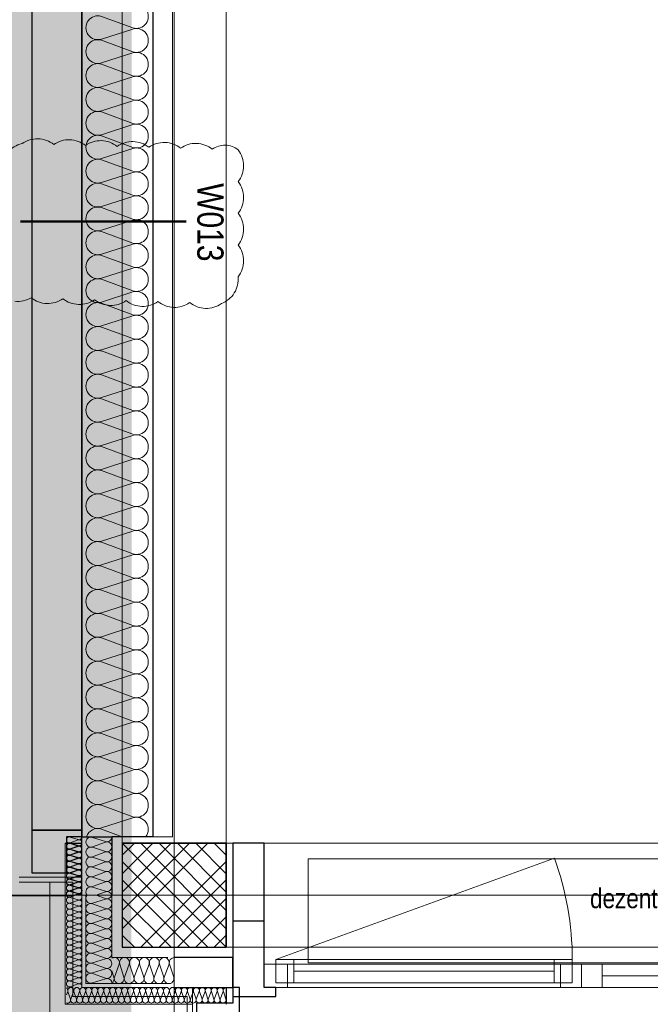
# Model space of a CAD drawing. Extents: x -620 to 300, y 62 to 1112.
# Tile 103 of 226: x -467 to -419, y 376 to 452. Entities that reach past the tile are written whole.
import ezdxf
from ezdxf.lldxf.tags import DXFTag

# ---------------------------------------------------------------- set-up
doc = ezdxf.new("R2010")
doc.units = 0
doc.layers.get('0').update_dxf_attribs({"lineweight": 13})
for name, color, linetype, lineweight, true_color in [('30 -33 Aussenwände- 3 Aussenstützen', 7, 'Continuous', 50, 0x0000dd), ('30 -33 Aussenwände- 7 Fassade_ Elemente', 7, 'Continuous', 9, 0x00aacc), ('30 -35 Decken- 1 Konstruktion-Träger- Stahlbeton', 7, 'Continuous', 13, 0x33aa00), ('60- 61 allgemeine Ausstattung- 4 Terrassen', 9, 'Continuous', 9, 0x808080), ('70 -72 Beschriftung- 1 Beschriftung allgemein', 7, 'Continuous', 9, 0xff6633), ('70 -77 Revision- 2 Wolken', 7, 'Continuous', 18, 0x944cff), ('iwb_Layout BA_Markierung', 7, 'Continuous', 9, 0xbadcdc)]:
    doc.layers.add(name, color=color, linetype=linetype, lineweight=lineweight, true_color=true_color)
doc.layers.add('70 -71 Achsen- 1 Gebäudeachsen', color=7, linetype='STRICHPUNKT2-A06CPVSFL0', lineweight=18)
doc.layers.add('70 -75 Raumstempel- 3 Wandstempel', color=7, linetype='Continuous', lineweight=50)
doc.styles.get("Standard").update_dxf_attribs({"font": 'ARIALN.TTF'})
tags = doc.linetypes.add('grob-A06CPVSAL0', pattern=[14, 3, -8, 3]).pattern_tags.tags
tags[8:9] = [DXFTag(74, 4), DXFTag(75, 0), DXFTag(340, '0'), DXFTag(46, 0.0), DXFTag(50, 0.0), DXFTag(44, 0.0), DXFTag(45, 0.0)]
tags[6:7] = [DXFTag(74, 4), DXFTag(75, 0), DXFTag(340, '0'), DXFTag(46, 0.0), DXFTag(50, 0.0), DXFTag(44, 0.0), DXFTag(45, 0.0)]
tags[4:5] = [DXFTag(74, 4), DXFTag(75, 0), DXFTag(340, '0'), DXFTag(46, 0.0), DXFTag(50, 0.0), DXFTag(44, 0.0), DXFTag(45, 0.0)]
tags = doc.linetypes.add('STRICHPUNKT2-A06CPVSFL0', pattern=[12.7, 6.35, -3.175, 0, -3.175]).pattern_tags.tags
tags[10:11] = [DXFTag(74, 4), DXFTag(75, 0), DXFTag(340, '0'), DXFTag(46, 0.0), DXFTag(50, 0.0), DXFTag(44, 0.0), DXFTag(45, 0.0)]
tags[8:9] = [DXFTag(74, 4), DXFTag(75, 0), DXFTag(340, '0'), DXFTag(46, 0.0), DXFTag(50, 0.0), DXFTag(44, 0.0), DXFTag(45, 0.0)]
tags[6:7] = [DXFTag(74, 4), DXFTag(75, 0), DXFTag(340, '0'), DXFTag(46, 0.0), DXFTag(50, 0.0), DXFTag(44, 0.0), DXFTag(45, 0.0)]
tags[4:5] = [DXFTag(74, 4), DXFTag(75, 0), DXFTag(340, '0'), DXFTag(46, 0.0), DXFTag(50, 0.0), DXFTag(44, 0.0), DXFTag(45, 0.0)]

# ---------------------------------------------------------------- blocks, each defined once
blk = doc.blocks.new('Polygon-A06CPVS2L0')
at = {"color": 0, "linetype": 'ByBlock', "lineweight": -2, "ltscale": 0.13}
blk.add_solid([(-458.92, 86.609), (-538.631, 86.396), (-458.753, 1083.814), (-538.631, 1083.814)], dxfattribs=at)
blk = doc.blocks.new('Referenz-A06CPVSGL0')
at = {"layer": '30 -33 Aussenwände- 3 Aussenstützen', "color": 0, "lineweight": 9}
for p, q in [((-459.579, 388.453), (-451.579, 380.453)), ((-452.993, 388.453), (-459.579, 381.868)), ((-454.407, 388.453), (-459.579, 383.282)), ((-455.821, 388.453), (-459.579, 384.696)), ((-457.235, 388.453), (-459.579, 386.11)), ((-458.65, 388.453), (-459.579, 387.524)), ((-458.164, 388.453), (-451.579, 381.868)), ((-456.75, 388.453), (-451.579, 383.282)), ((-455.336, 388.453), (-451.579, 384.696)), ((-453.922, 388.453), (-451.579, 386.11)), ((-452.507, 388.453), (-451.579, 387.524)), ((-459.579, 387.039), (-452.993, 380.453)), ((-451.579, 387.039), (-458.164, 380.453)), ((-459.579, 385.625), (-454.407, 380.453)), ((-451.579, 385.625), (-456.75, 380.453)), ((-455.579, 385.453), (-455.579, 383.453)), ((-459.579, 384.211), (-455.821, 380.453)), ((-456.579, 384.453), (-454.579, 384.453)), ((-451.579, 384.211), (-455.336, 380.453)), ((-459.579, 382.797), (-457.235, 380.453)), ((-451.579, 382.797), (-453.922, 380.453)), ((-459.579, 381.382), (-458.65, 380.453)), ((-451.579, 381.382), (-452.507, 380.453))]:
    blk.add_line(p, q, dxfattribs=at)
at = {"layer": '30 -33 Aussenwände- 3 Aussenstützen', "color": 0, "linetype": 'Continuous', "lineweight": 25, "ltscale": 0.25}
for p, q in [((-451.579, 388.453), (-459.579, 388.453)), ((-459.579, 388.453), (-459.579, 380.453)), ((-451.579, 380.453), (-451.579, 388.453)), ((-459.579, 380.453), (-451.579, 380.453))]:
    blk.add_line(p, q, dxfattribs=at)
at = {"layer": '30 -33 Aussenwände- 7 Fassade_ Elemente', "color": 0, "linetype": 'Continuous', "lineweight": 25, "ltscale": 0.25}
for p, q in [((-462.679, 384.453), (-462.679, 549.453)), ((-457.219, 544.953), (-457.219, 388.953)), ((-466.519, 389.453), (-466.519, 544.453)), ((-462.679, 544.453), (-462.679, 389.453)), ((-462.679, 389.453), (-466.519, 389.453)), ((-466.519, 386.153), (-466.519, 389.453)), ((-466.519, 389.453), (-462.679, 389.453)), ((-462.679, 389.453), (-462.678, 388.953)), ((-463.878, 388.953), (-463.879, 386.153)), ((-462.678, 388.953), (-463.878, 388.953)), ((-462.679, 384.453), (-462.679, 388.953)), ((-462.679, 388.953), (-460.379, 388.953)), ((-457.219, 388.953), (-460.379, 388.953)), ((-460.379, 388.953), (-460.379, 384.453)), ((-460.379, 388.953), (-460.379, 384.453)), ((-463.959, 388.453), (-462.679, 388.453)), ((-448.679, 388.453), (-451.079, 388.453)), ((-451.079, 388.453), (-451.079, 382.453)), ((-448.679, 382.453), (-448.679, 388.453)), ((-463.879, 386.153), (-466.519, 386.153)), ((-448.679, 382.453), (-451.079, 382.453)), ((-451.079, 382.453), (-451.079, 376.653)), ((-448.679, 377.353), (-448.679, 382.453)), ((-451.079, 379.653), (-455.579, 379.653)), ((-451.079, 377.353), (-451.079, 379.653)), ((-455.579, 377.353), (-451.079, 377.353)), ((-451.582, 377.357), (-451.582, 376.077)), ((-451.079, 377.353), (-451.079, 376.153)), ((-450.579, 377.353), (-451.079, 377.353)), ((-450.579, 373.513), (-450.579, 377.353)), ((-447.779, 377.353), (-448.679, 377.353)), ((-447.779, 376.653), (-447.779, 377.353)), ((-451.079, 376.653), (-447.779, 376.653)), ((-451.079, 376.153), (-453.879, 376.153)), ((-453.879, 376.153), (-453.879, 373.513))]:
    blk.add_line(p, q, dxfattribs=at)
at = {"layer": '30 -33 Aussenwände- 7 Fassade_ Elemente', "color": 0, "linetype": 'Continuous', "ltscale": 0.13}
for p, q in [((-455.719, 388.953), (-455.719, 544.953)), ((-458.779, 451.163), (-461.179, 452.05)), ((-461.179, 450.301), (-458.779, 451.073)), ((-458.779, 449.324), (-461.179, 450.211)), ((-461.179, 448.463), (-458.779, 449.234)), ((-458.779, 447.486), (-461.179, 448.373)), ((-461.179, 446.624), (-458.779, 447.396)), ((-458.779, 445.647), (-461.179, 446.534)), ((-461.179, 444.786), (-458.779, 445.557)), ((-458.779, 443.809), (-461.179, 444.696)), ((-461.179, 442.947), (-458.779, 443.719)), ((-458.779, 441.97), (-461.179, 442.857)), ((-461.179, 441.109), (-458.779, 441.88)), ((-458.779, 440.132), (-461.179, 441.019)), ((-461.179, 439.27), (-458.779, 440.042)), ((-458.779, 438.293), (-461.179, 439.18)), ((-461.179, 437.432), (-458.779, 438.203)), ((-458.779, 436.455), (-461.179, 437.342)), ((-461.179, 435.593), (-458.779, 436.365)), ((-458.779, 434.616), (-461.179, 435.503)), ((-461.179, 433.755), (-458.779, 434.526)), ((-458.779, 432.777), (-461.179, 433.665)), ((-461.179, 431.916), (-458.779, 432.687)), ((-458.779, 430.939), (-461.179, 431.826)), ((-461.179, 430.078), (-458.779, 430.849)), ((-458.779, 429.1), (-461.179, 429.988)), ((-461.179, 428.239), (-458.779, 429.01)), ((-458.779, 427.262), (-461.179, 428.149)), ((-461.179, 426.401), (-458.779, 427.172)), ((-458.779, 425.423), (-461.179, 426.311)), ((-461.179, 424.562), (-458.779, 425.333)), ((-458.779, 423.585), (-461.179, 424.472)), ((-461.179, 422.724), (-458.779, 423.495)), ((-458.779, 421.746), (-461.179, 422.634)), ((-461.179, 420.885), (-458.779, 421.656)), ((-458.779, 419.908), (-461.179, 420.795)), ((-461.179, 419.046), (-458.779, 419.818)), ((-458.779, 418.069), (-461.179, 418.956)), ((-461.179, 417.208), (-458.779, 417.979)), ((-458.779, 416.231), (-461.179, 417.118)), ((-461.179, 415.369), (-458.779, 416.141)), ((-458.779, 414.392), (-461.179, 415.279)), ((-461.179, 413.531), (-458.779, 414.302)), ((-458.779, 412.554), (-461.179, 413.441)), ((-461.179, 411.692), (-458.779, 412.464)), ((-458.779, 410.715), (-461.179, 411.602)), ((-461.179, 409.854), (-458.779, 410.625)), ((-458.779, 408.877), (-461.179, 409.764)), ((-461.179, 408.015), (-458.779, 408.787)), ((-458.779, 407.038), (-461.179, 407.925)), ((-461.179, 406.177), (-458.779, 406.948)), ((-458.779, 405.2), (-461.179, 406.087)), ((-461.179, 404.338), (-458.779, 405.11)), ((-458.779, 403.361), (-461.179, 404.248)), ((-461.179, 402.5), (-458.779, 403.271)), ((-458.779, 401.522), (-461.179, 402.41)), ((-461.179, 400.661), (-458.779, 401.432)), ((-458.779, 399.684), (-461.179, 400.571)), ((-461.179, 398.823), (-458.779, 399.594)), ((-458.779, 397.845), (-461.179, 398.733)), ((-461.179, 396.984), (-458.779, 397.755)), ((-458.779, 396.007), (-461.179, 396.894)), ((-461.179, 395.146), (-458.779, 395.917)), ((-458.779, 394.168), (-461.179, 395.056)), ((-461.179, 393.307), (-458.779, 394.078)), ((-461.179, 393.307), (-458.779, 394.078)), ((-458.779, 392.33), (-461.179, 393.217)), ((-458.779, 392.33), (-461.179, 393.217)), ((-461.179, 391.469), (-458.779, 392.24)), ((-461.179, 391.469), (-458.779, 392.24)), ((-458.779, 390.491), (-461.179, 391.379)), ((-461.179, 389.63), (-458.779, 390.401)), ((-461.179, 389.54), (-459.592, 388.953)), ((-462.979, 388.732), (-463.579, 388.924)), ((-463.578, 388.487), (-462.979, 388.709)), ((-462.679, 388.953), (-455.719, 388.953)), ((-462.679, 385.853), (-462.679, 388.953)), ((-460.879, 388.584), (-461.879, 388.905)), ((-461.879, 388.177), (-460.879, 388.546)), ((-463.959, 376.073), (-463.959, 388.453)), ((-463.959, 388.453), (-462.679, 388.453)), ((-462.978, 388.272), (-463.578, 388.464)), ((-462.978, 388.272), (-463.578, 388.464)), ((-462.978, 388.232), (-463.578, 388.424)), ((-463.578, 388.027), (-462.978, 388.249)), ((-463.578, 388.027), (-462.978, 388.249)), ((-463.578, 387.987), (-462.978, 388.209)), ((-462.978, 387.812), (-463.578, 388.005)), ((-462.978, 387.772), (-463.578, 387.965)), ((-462.978, 387.772), (-463.578, 387.965)), ((-463.578, 387.568), (-462.978, 387.79)), ((-463.578, 387.528), (-462.978, 387.75)), ((-463.578, 387.528), (-462.978, 387.75)), ((-460.879, 387.818), (-461.879, 388.139)), ((-460.879, 387.818), (-461.879, 388.139)), ((-461.879, 387.411), (-460.879, 387.78)), ((-461.879, 387.411), (-460.879, 387.78)), ((-451.079, 377.353), (-451.079, 388.453)), ((-451.079, 388.453), (-295.079, 388.453)), ((-462.978, 387.353), (-463.578, 387.545)), ((-462.978, 387.312), (-463.578, 387.505)), ((-463.578, 387.068), (-462.978, 387.29)), ((-462.978, 386.853), (-463.578, 387.046)), ((-463.577, 387.108), (-462.978, 387.33)), ((-462.977, 386.893), (-463.577, 387.085)), ((-460.879, 387.052), (-461.879, 387.373)), ((-461.879, 386.645), (-460.879, 387.014)), ((-463.578, 386.608), (-462.978, 386.83)), ((-462.978, 386.393), (-463.578, 386.586)), ((-463.578, 386.149), (-462.978, 386.371)), ((-463.577, 386.648), (-462.977, 386.871)), ((-462.977, 386.433), (-463.577, 386.626)), ((-463.577, 386.189), (-462.977, 386.411)), ((-460.879, 386.286), (-461.879, 386.607)), ((-460.879, 386.286), (-461.879, 386.607)), ((-461.879, 385.878), (-460.879, 386.248)), ((-461.879, 385.878), (-460.879, 386.248)), ((-467.519, 385.853), (-462.679, 385.853)), ((-462.978, 385.933), (-463.578, 386.126)), ((-463.578, 385.689), (-462.978, 385.911)), ((-462.978, 385.474), (-463.578, 385.667)), ((-462.977, 385.974), (-463.577, 386.166)), ((-463.576, 385.729), (-462.977, 385.951)), ((-462.976, 385.514), (-463.576, 385.707)), ((-462.976, 385.514), (-463.576, 385.707)), ((-463.576, 385.269), (-462.976, 385.492)), ((-463.576, 385.269), (-462.976, 385.492)), ((-460.879, 385.52), (-461.879, 385.841)), ((-460.879, 385.52), (-461.879, 385.841)), ((-461.879, 385.112), (-460.879, 385.482)), ((-463.578, 385.23), (-462.978, 385.451)), ((-462.978, 385.014), (-463.578, 385.207)), ((-463.578, 384.77), (-462.978, 384.992)), ((-462.978, 384.555), (-463.578, 384.747)), ((-462.976, 385.055), (-463.576, 385.247)), ((-462.976, 385.055), (-463.576, 385.247)), ((-463.576, 384.81), (-462.976, 385.032)), ((-462.975, 384.595), (-463.576, 384.787)), ((-460.879, 384.754), (-461.879, 385.075)), ((-460.879, 384.716), (-461.589, 384.453)), ((-455.579, 383.453), (-455.579, 385.453)), ((-455.579, 385.453), (-455.579, 383.453)), ((-455.579, 383.453), (-455.579, 385.453)), ((-463.578, 384.31), (-462.978, 384.532)), ((-462.978, 384.095), (-463.578, 384.288)), ((-463.578, 383.851), (-462.978, 384.072)), ((-462.975, 384.572), (-463.297, 384.453)), ((-462.679, 377.358), (-462.679, 384.453)), ((-462.379, 377.658), (-462.379, 384.453)), ((-460.879, 384.159), (-461.879, 383.837)), ((-460.879, 384.196), (-461.574, 384.453)), ((-460.379, 379.657), (-460.379, 384.453)), ((-454.579, 384.453), (-456.579, 384.453)), ((-456.579, 384.453), (-454.579, 384.453)), ((-456.579, 384.453), (-454.579, 384.453)), ((-462.978, 383.635), (-463.578, 383.828)), ((-463.578, 383.391), (-462.978, 383.613)), ((-462.978, 383.176), (-463.578, 383.369)), ((-461.879, 383.8), (-460.879, 383.43)), ((-460.879, 383.393), (-461.879, 383.071)), ((-460.879, 383.393), (-461.879, 383.071)), ((-463.578, 382.931), (-462.978, 383.153)), ((-462.978, 382.716), (-463.578, 382.909)), ((-463.578, 382.472), (-462.978, 382.694)), ((-462.978, 382.256), (-463.578, 382.449)), ((-461.879, 383.034), (-460.879, 382.664)), ((-461.879, 383.034), (-460.879, 382.664)), ((-460.879, 382.627), (-461.879, 382.305)), ((-460.879, 382.627), (-461.879, 382.305)), ((-463.578, 382.012), (-462.978, 382.234)), ((-462.978, 381.797), (-463.578, 381.99)), ((-463.578, 381.553), (-462.978, 381.774)), ((-461.879, 382.268), (-460.879, 381.898)), ((-460.879, 381.861), (-461.879, 381.539)), ((-462.978, 381.337), (-463.578, 381.53)), ((-463.578, 381.093), (-462.978, 381.315)), ((-462.978, 380.878), (-463.578, 381.07)), ((-461.879, 381.502), (-460.879, 381.132)), ((-460.879, 381.095), (-461.879, 380.773)), ((-463.578, 380.633), (-462.978, 380.855)), ((-462.978, 380.418), (-463.578, 380.611)), ((-463.578, 380.174), (-462.978, 380.395)), ((-461.879, 380.736), (-460.879, 380.366)), ((-460.879, 380.328), (-461.879, 380.007)), ((-462.978, 379.958), (-463.578, 380.151)), ((-463.578, 379.714), (-462.978, 379.936)), ((-462.978, 379.499), (-463.578, 379.691)), ((-463.578, 379.254), (-462.978, 379.476)), ((-461.879, 379.97), (-460.879, 379.6)), ((-460.879, 379.562), (-461.879, 379.241)), ((-456.079, 379.653), (-460.379, 379.657)), ((-424.979, 379.503), (-447.779, 379.503)), ((-447.779, 379.503), (-447.779, 377.703)), ((-424.979, 377.703), (-424.979, 379.503)), ((-462.978, 379.039), (-463.578, 379.232)), ((-463.578, 378.795), (-462.978, 379.017)), ((-462.978, 378.579), (-463.578, 378.772)), ((-462.978, 378.579), (-463.578, 378.772)), ((-461.879, 379.204), (-460.879, 378.834)), ((-461.879, 379.204), (-460.879, 378.834)), ((-460.879, 378.796), (-461.879, 378.475)), ((-460.879, 378.796), (-461.879, 378.475)), ((-460.186, 378.157), (-459.816, 379.156)), ((-459.778, 379.156), (-459.457, 378.156)), ((-459.42, 378.156), (-459.049, 379.156)), ((-459.012, 379.156), (-458.691, 378.155)), ((-459.012, 379.156), (-458.691, 378.155)), ((-458.654, 378.155), (-458.283, 379.155)), ((-458.654, 378.155), (-458.283, 379.155)), ((-458.246, 379.155), (-457.925, 378.155)), ((-458.246, 379.155), (-457.925, 378.155)), ((-457.888, 378.155), (-457.517, 379.155)), ((-457.48, 379.154), (-457.159, 378.154)), ((-457.122, 378.154), (-456.751, 379.154)), ((-457.122, 378.154), (-456.751, 379.154)), ((-456.714, 379.154), (-456.393, 378.154)), ((-456.714, 379.154), (-456.393, 378.154)), ((-456.356, 378.154), (-455.985, 379.153)), ((-455.948, 379.153), (-455.627, 378.153)), ((-424.279, 379.153), (-448.679, 379.153)), ((-448.679, 379.153), (-448.679, 377.353)), ((-399.879, 379.153), (-424.279, 379.153)), ((-424.279, 379.153), (-424.279, 377.353)), ((-463.578, 378.335), (-462.978, 378.557)), ((-463.578, 378.335), (-462.978, 378.557)), ((-462.978, 378.12), (-463.578, 378.313)), ((-462.978, 378.12), (-463.578, 378.313)), ((-463.578, 377.875), (-462.978, 378.097)), ((-461.879, 378.437), (-460.879, 378.068)), ((-460.879, 378.03), (-461.879, 377.709)), ((-460.379, 378.643), (-460.223, 378.157)), ((-462.978, 377.66), (-463.578, 377.853)), ((-463.578, 377.416), (-462.978, 377.638)), ((-463.454, 377.353), (-463.578, 377.393)), ((-456.08, 377.353), (-462.679, 377.358)), ((-456.08, 377.653), (-462.379, 377.658)), ((-454.179, 372.513), (-454.179, 377.353)), ((-454.179, 377.353), (-451.079, 377.353)), ((-448.679, 377.353), (-424.279, 377.353)), ((-447.779, 377.703), (-424.979, 377.703)), ((-424.279, 377.353), (-399.879, 377.353)), ((-463.777, 377.057), (-463.878, 376.781)), ((-463.754, 377.057), (-463.561, 376.457)), ((-463.539, 376.457), (-463.317, 377.057)), ((-463.294, 377.057), (-463.102, 376.457)), ((-463.294, 377.057), (-463.102, 376.457)), ((-463.079, 376.457), (-462.857, 377.057)), ((-463.079, 376.457), (-462.857, 377.057)), ((-462.835, 377.057), (-462.642, 376.457)), ((-462.835, 377.057), (-462.642, 376.457)), ((-462.619, 376.457), (-462.398, 377.057)), ((-462.375, 377.057), (-462.182, 376.457)), ((-462.16, 376.457), (-461.938, 377.057)), ((-461.915, 377.057), (-461.723, 376.457)), ((-461.7, 376.457), (-461.478, 377.057)), ((-461.456, 377.057), (-461.263, 376.457)), ((-461.241, 376.457), (-461.019, 377.057)), ((-460.996, 377.057), (-460.803, 376.457)), ((-460.781, 376.457), (-460.559, 377.057)), ((-460.537, 377.057), (-460.344, 376.457)), ((-460.321, 376.457), (-460.099, 377.057)), ((-460.077, 377.057), (-459.884, 376.457)), ((-459.862, 376.457), (-459.64, 377.057)), ((-459.617, 377.057), (-459.424, 376.457)), ((-459.402, 376.457), (-459.18, 377.057)), ((-459.158, 377.057), (-458.965, 376.457)), ((-458.942, 376.457), (-458.721, 377.057)), ((-458.698, 377.057), (-458.505, 376.457)), ((-458.483, 376.457), (-458.261, 377.057)), ((-458.238, 377.057), (-458.046, 376.457)), ((-458.023, 376.457), (-457.801, 377.057)), ((-457.779, 377.057), (-457.586, 376.457)), ((-457.563, 376.457), (-457.342, 377.057)), ((-457.319, 377.057), (-457.126, 376.457)), ((-457.104, 376.457), (-456.882, 377.057)), ((-456.86, 377.057), (-456.667, 376.457)), ((-456.644, 376.457), (-456.422, 377.057)), ((-456.4, 377.057), (-456.207, 376.457)), ((-456.185, 376.457), (-455.963, 377.057)), ((-455.94, 377.057), (-455.747, 376.457)), ((-455.725, 376.457), (-455.503, 377.057)), ((-455.481, 377.057), (-455.288, 376.457)), ((-455.265, 376.457), (-455.043, 377.057)), ((-455.021, 377.057), (-454.828, 376.457)), ((-454.806, 376.457), (-454.584, 377.057)), ((-454.561, 377.057), (-454.369, 376.457)), ((-454.346, 376.457), (-454.124, 377.057)), ((-454.102, 377.057), (-453.909, 376.457)), ((-453.886, 376.457), (-453.665, 377.057)), ((-453.642, 377.057), (-453.449, 376.457)), ((-453.427, 376.457), (-453.205, 377.057)), ((-453.182, 377.057), (-452.99, 376.457)), ((-452.967, 376.457), (-452.745, 377.057)), ((-452.723, 377.057), (-452.53, 376.457)), ((-452.508, 376.457), (-452.286, 377.057)), ((-452.508, 376.457), (-452.286, 377.057)), ((-452.263, 377.057), (-452.07, 376.457)), ((-452.263, 377.057), (-452.07, 376.457)), ((-452.048, 376.457), (-451.826, 377.057)), ((-451.804, 377.057), (-451.611, 376.457)), ((-454.179, 376.073), (-463.959, 376.073))]:
    blk.add_line(p, q, dxfattribs=at)
at = {"layer": '30 -33 Aussenwände- 7 Fassade_ Elemente', "color": 0, "linetype": 'grob-A06CPVSAL0', "ltscale": 0.13}
for p, q in [((-447.779, 379.503), (-426.354, 387.301)), ((-403.279, 387.253), (-445.279, 387.253)), ((-445.279, 387.253), (-445.279, 379.253)), ((-445.279, 379.253), (-403.279, 379.253))]:
    blk.add_line(p, q, dxfattribs=at)
at = {"layer": '30 -33 Aussenwände- 7 Fassade_ Elemente', "color": 0, "linetype": 'Continuous', "lineweight": 18, "ltscale": 0.18}
for p, q in [((-446.379, 379.503), (-447.779, 379.503)), ((-447.779, 379.503), (-447.779, 377.703)), ((-446.379, 377.703), (-446.379, 379.503)), ((-424.979, 379.503), (-426.379, 379.503)), ((-426.379, 379.503), (-426.379, 377.703)), ((-424.979, 377.703), (-424.979, 379.503)), ((-446.879, 379.153), (-448.679, 379.153)), ((-448.679, 379.153), (-448.679, 377.353)), ((-446.879, 377.353), (-446.879, 379.153)), ((-424.279, 379.153), (-425.879, 379.153)), ((-425.879, 379.153), (-425.879, 377.353)), ((-422.679, 379.153), (-424.279, 379.153)), ((-424.279, 379.153), (-424.279, 377.353)), ((-422.679, 377.353), (-422.679, 379.153)), ((-426.379, 378.603), (-446.379, 378.603)), ((-422.679, 378.253), (-401.679, 378.253)), ((-448.679, 377.353), (-446.879, 377.353)), ((-447.779, 377.703), (-446.379, 377.703)), ((-426.379, 377.703), (-424.979, 377.703)), ((-425.879, 377.353), (-424.279, 377.353)), ((-424.279, 377.353), (-422.679, 377.353))]:
    blk.add_line(p, q, dxfattribs=at)
at = {"layer": '30 -33 Aussenwände- 7 Fassade_ Elemente', "color": 0, "linetype": 'Continuous', "ltscale": 0.13}
for centre, major_axis, end_param in [((-458.497, 452.037), (-0.282, -0.874), 3.765224), ((-461.46, 451.176), (0.282, 0.874), 3.764652), ((-458.497, 450.198), (-0.282, -0.874), 3.765224), ((-461.46, 449.337), (0.282, 0.874), 3.764652), ((-458.497, 448.36), (-0.282, -0.874), 3.765224), ((-461.46, 447.499), (0.282, 0.874), 3.764652), ((-458.497, 446.521), (-0.282, -0.874), 3.765224), ((-461.46, 445.66), (0.282, 0.874), 3.764652), ((-458.497, 444.683), (-0.282, -0.874), 3.765224), ((-461.46, 443.822), (0.282, 0.874), 3.764652), ((-458.497, 442.844), (-0.282, -0.874), 3.765224), ((-461.46, 441.983), (0.282, 0.874), 3.764652), ((-458.497, 441.006), (-0.282, -0.874), 3.765224), ((-461.46, 440.145), (0.282, 0.874), 3.764652), ((-458.497, 439.167), (-0.282, -0.874), 3.765224), ((-461.46, 438.306), (0.282, 0.874), 3.764652), ((-458.497, 437.329), (-0.282, -0.874), 3.765224), ((-461.46, 436.467), (0.282, 0.874), 3.764652), ((-458.497, 435.49), (-0.282, -0.874), 3.765224), ((-461.46, 434.629), (0.282, 0.874), 3.764652), ((-458.497, 433.652), (-0.282, -0.874), 3.765224), ((-461.46, 432.79), (0.282, 0.874), 3.764652), ((-458.497, 431.813), (-0.282, -0.874), 3.765224), ((-461.46, 430.952), (0.282, 0.874), 3.764652), ((-458.497, 429.975), (-0.282, -0.874), 3.765224), ((-461.46, 429.113), (0.282, 0.874), 3.764652), ((-458.497, 428.136), (-0.282, -0.874), 3.765224), ((-461.46, 427.275), (0.282, 0.874), 3.764652), ((-458.497, 426.298), (-0.282, -0.874), 3.765224), ((-461.46, 425.436), (0.282, 0.874), 3.764652), ((-458.497, 424.459), (-0.282, -0.874), 3.765224), ((-461.46, 423.598), (0.282, 0.874), 3.764652), ((-458.497, 422.621), (-0.282, -0.874), 3.765224), ((-461.46, 421.759), (0.282, 0.874), 3.764652), ((-458.497, 420.782), (-0.282, -0.874), 3.765224), ((-461.46, 419.921), (0.282, 0.874), 3.764652), ((-458.497, 418.944), (-0.282, -0.874), 3.765224), ((-461.46, 418.082), (0.282, 0.874), 3.764652), ((-458.497, 417.105), (-0.282, -0.874), 3.765224), ((-461.46, 416.244), (0.282, 0.874), 3.764652), ((-458.497, 415.266), (-0.282, -0.874), 3.765224), ((-461.46, 414.405), (0.282, 0.874), 3.764652), ((-458.497, 413.428), (-0.282, -0.874), 3.765224), ((-461.46, 412.567), (0.282, 0.874), 3.764652), ((-458.497, 411.589), (-0.282, -0.874), 3.765224), ((-461.46, 410.728), (0.282, 0.874), 3.764652), ((-458.497, 409.751), (-0.282, -0.874), 3.765224), ((-461.46, 408.89), (0.282, 0.874), 3.764652), ((-458.497, 407.912), (-0.282, -0.874), 3.765224), ((-461.46, 407.051), (0.282, 0.874), 3.764652), ((-458.497, 406.074), (-0.282, -0.874), 3.765224), ((-461.46, 405.212), (0.282, 0.874), 3.764652), ((-458.497, 404.235), (-0.282, -0.874), 3.765224), ((-461.46, 403.374), (0.282, 0.874), 3.764652), ((-458.497, 402.397), (-0.282, -0.874), 3.765224), ((-461.46, 401.535), (0.282, 0.874), 3.764652), ((-458.497, 400.558), (-0.282, -0.874), 3.765224), ((-461.46, 399.697), (0.282, 0.874), 3.764652), ((-458.497, 398.72), (-0.282, -0.874), 3.765224), ((-461.46, 397.858), (0.282, 0.874), 3.764652), ((-458.497, 396.881), (-0.282, -0.874), 3.765224), ((-461.46, 396.02), (0.282, 0.874), 3.764652), ((-458.497, 395.043), (-0.282, -0.874), 3.765224), ((-461.46, 394.181), (0.282, 0.874), 3.764652), ((-461.46, 394.181), (-0.744, 0.539), 1.254884), ((-461.46, 394.181), (0.282, 0.874), 1.254884), ((-458.497, 393.204), (-0.282, -0.874), 3.765224), ((-458.497, 393.204), (0.744, 0.539), 1.255075), ((-461.46, 392.343), (0.282, 0.874), 3.764652), ((-461.46, 394.181), (-0.744, -0.539), 1.254884), ((-461.46, 392.343), (0.282, 0.874), 1.254884), ((-458.497, 393.204), (0.744, -0.539), 1.255075), ((-461.46, 392.343), (-0.744, 0.539), 1.254884), ((-458.497, 393.204), (-0.282, -0.874), 1.255075), ((-458.497, 391.366), (-0.282, -0.874), 3.765224), ((-458.497, 391.366), (0.744, 0.539), 1.255075), ((-461.46, 392.343), (-0.744, -0.539), 1.254884), ((-458.497, 391.366), (0.744, -0.539), 1.255075), ((-461.46, 390.504), (-0.744, 0.539), 1.254884), ((-461.46, 390.504), (0.282, 0.874), 1.254884), ((-458.497, 391.366), (-0.282, -0.874), 1.255075), ((-458.497, 389.527), (0.717, -0.574), 2.557098), ((-461.46, 388.666), (0.282, 0.874), 1.563745), ((-461.46, 390.504), (-0.744, -0.539), 1.254884), ((-463.649, 388.705), (0.07, 0.219), 3.765224), ((-463.649, 388.246), (0.07, 0.219), 3.765224), ((-463.649, 388.246), (0.07, 0.219), 3.765224), ((-462.908, 388.95), (-0.07, -0.219), 1.896254), ((-462.908, 388.491), (-0.07, -0.219), 3.764652), ((-462.908, 388.491), (-0.07, -0.219), 3.764652), ((-461.996, 388.541), (0.117, 0.364), 3.765224), ((-460.761, 388.948), (-0.117, -0.364), 1.896254), ((-460.761, 388.182), (-0.117, -0.364), 3.764652), ((-460.761, 388.182), (-0.117, -0.364), 3.764652), ((-463.649, 388.206), (0.07, 0.219), 3.765224), ((-463.648, 387.786), (0.07, 0.219), 3.765224), ((-463.649, 387.746), (0.07, 0.219), 3.765224), ((-463.649, 387.746), (0.07, 0.219), 3.765224), ((-462.908, 388.45), (-0.07, -0.219), 1.896254), ((-462.908, 388.031), (-0.07, -0.219), 3.764652), ((-462.908, 388.031), (-0.07, -0.219), 3.764652), ((-462.908, 387.991), (-0.07, -0.219), 3.764652), ((-462.908, 387.991), (-0.07, -0.219), 3.764652), ((-462.907, 387.571), (-0.07, -0.219), 3.764652), ((-462.908, 387.531), (-0.07, -0.219), 3.764652), ((-462.908, 387.531), (-0.07, -0.219), 3.764652), ((-461.996, 387.775), (0.117, 0.364), 3.765224), ((-461.996, 387.775), (0.117, 0.364), 3.765224), ((-460.761, 387.416), (-0.117, -0.364), 3.764652), ((-460.761, 387.416), (-0.117, -0.364), 3.764652), ((-463.649, 387.287), (0.07, 0.219), 3.765224), ((-463.649, 386.827), (0.07, 0.219), 3.765224), ((-463.648, 387.326), (0.07, 0.219), 3.765224), ((-463.648, 386.867), (0.07, 0.219), 3.765224), ((-462.907, 387.112), (-0.07, -0.219), 3.764652), ((-462.908, 387.071), (-0.07, -0.219), 3.764652), ((-461.996, 387.009), (0.117, 0.364), 3.765224), ((-460.761, 386.65), (-0.117, -0.364), 3.764652), ((-460.761, 386.65), (0.31, 0.225), 1.254884), ((-463.649, 386.367), (0.07, 0.219), 3.765224), ((-463.647, 386.407), (0.07, 0.219), 3.765224), ((-462.908, 386.612), (-0.07, -0.219), 3.764652), ((-462.908, 386.152), (-0.07, -0.219), 3.764652), ((-462.907, 386.652), (-0.07, -0.219), 3.764652), ((-462.906, 386.192), (-0.07, -0.219), 3.764652), ((-461.996, 386.243), (0.117, 0.364), 3.765224), ((-461.996, 386.243), (-0.31, 0.225), 1.255075), ((-461.996, 386.243), (0.117, 0.364), 1.255075), ((-460.761, 386.65), (-0.117, -0.364), 1.254884), ((-460.761, 385.884), (-0.117, -0.364), 3.764652), ((-460.761, 385.884), (0.31, 0.225), 1.254884), ((-460.761, 386.65), (0.31, -0.225), 1.254884), ((-463.649, 385.908), (0.07, 0.219), 3.765224), ((-463.649, 385.448), (0.07, 0.219), 3.765224), ((-463.647, 385.948), (0.07, 0.219), 3.765224), ((-463.647, 385.488), (0.07, 0.219), 3.765224), ((-463.647, 385.488), (-0.186, 0.135), 1.255075), ((-463.647, 385.488), (0.07, 0.219), 1.255075), ((-462.908, 385.692), (-0.07, -0.219), 3.764652), ((-462.908, 385.233), (-0.07, -0.219), 3.764652), ((-462.906, 385.733), (-0.07, -0.219), 3.764652), ((-462.906, 385.733), (0.186, 0.135), 1.254884), ((-462.906, 385.733), (-0.07, -0.219), 1.254884), ((-462.906, 385.273), (-0.07, -0.219), 3.764652), ((-462.906, 385.273), (0.186, 0.135), 1.254884), ((-462.906, 385.733), (0.186, -0.135), 1.254884), ((-461.996, 385.477), (0.117, 0.364), 3.765224), ((-461.996, 385.477), (-0.31, 0.225), 1.255075), ((-461.996, 386.243), (-0.31, -0.225), 1.255075), ((-461.996, 385.477), (0.117, 0.364), 1.255075), ((-460.761, 385.884), (-0.117, -0.364), 1.254884), ((-460.761, 385.118), (0.31, 0.225), 1.254884), ((-460.761, 385.884), (0.31, -0.225), 1.254884), ((-463.649, 384.988), (0.07, 0.219), 3.765224), ((-463.649, 384.529), (0.07, 0.219), 3.765224), ((-463.646, 384.569), (0.07, 0.219), 2.411197), ((-463.646, 385.028), (0.07, 0.219), 3.765224), ((-463.646, 385.028), (-0.186, 0.135), 1.255075), ((-463.647, 385.488), (-0.186, -0.135), 1.255075), ((-463.646, 385.028), (0.07, 0.219), 1.255075), ((-463.646, 385.028), (-0.186, -0.135), 1.255075), ((-462.908, 384.773), (-0.07, -0.219), 3.764652), ((-462.906, 385.273), (-0.07, -0.219), 1.254884), ((-462.905, 384.814), (0.186, 0.135), 1.254884), ((-462.906, 385.273), (0.186, -0.135), 1.254884), ((-462.905, 384.814), (0.186, -0.135), 1.254884), ((-461.996, 384.711), (0.117, 0.364), 2.619647), ((-461.996, 385.477), (-0.31, -0.225), 1.255075), ((-460.761, 385.118), (-0.117, -0.364), 1.254884), ((-460.761, 384.352), (0.369, 0.102), 1.613483), ((-460.761, 385.118), (0.31, -0.225), 1.254884), ((-463.649, 384.069), (0.07, 0.219), 3.765224), ((-462.908, 384.314), (-0.07, -0.219), 3.764652), ((-462.908, 383.854), (-0.07, -0.219), 3.764652), ((-462.905, 384.814), (-0.07, -0.219), 1.254884), ((-462.905, 384.354), (0.207, 0.1), 1.434048), ((-461.996, 384.202), (-0.288, 0.252), 2.600578), ((-460.761, 384.561), (-0.117, -0.364), 1.598679), ((-460.761, 383.794), (0.31, 0.225), 1.254884), ((-460.761, 383.794), (0.31, -0.225), 1.254884), ((-463.649, 383.61), (0.07, 0.219), 3.765224), ((-463.649, 383.15), (0.07, 0.219), 3.765224), ((-462.908, 383.394), (-0.07, -0.219), 3.764652), ((-461.996, 383.436), (0.117, 0.364), 3.765224), ((-461.996, 383.436), (-0.31, 0.225), 1.255075), ((-461.996, 383.436), (0.117, 0.364), 1.255075), ((-461.996, 383.436), (-0.31, -0.225), 1.255075), ((-460.761, 383.794), (-0.117, -0.364), 1.254884), ((-460.761, 383.028), (-0.117, -0.364), 3.764652), ((-460.761, 383.028), (0.31, 0.225), 1.254884), ((-460.761, 383.028), (0.31, -0.225), 1.254884), ((-463.649, 382.69), (0.07, 0.219), 3.765224), ((-463.649, 382.231), (0.07, 0.219), 3.765224), ((-462.908, 382.935), (-0.07, -0.219), 3.764652), ((-462.908, 382.475), (-0.07, -0.219), 3.764652), ((-461.996, 382.67), (0.117, 0.364), 3.765224), ((-461.996, 382.67), (-0.31, 0.225), 1.255075), ((-461.996, 382.67), (0.117, 0.364), 1.255075), ((-461.996, 382.67), (-0.31, -0.225), 1.255075), ((-460.761, 383.028), (-0.117, -0.364), 1.254884), ((-460.761, 382.262), (-0.117, -0.364), 3.764652), ((-460.761, 382.262), (0.31, 0.225), 1.254884), ((-460.761, 382.262), (0.31, -0.225), 1.254884), ((-463.649, 381.771), (0.07, 0.219), 3.765224), ((-462.908, 382.015), (-0.07, -0.219), 3.764652), ((-462.908, 381.556), (-0.07, -0.219), 3.764652), ((-461.996, 381.903), (0.117, 0.364), 3.765224), ((-460.761, 382.262), (-0.117, -0.364), 1.254884), ((-460.761, 381.496), (-0.117, -0.364), 3.764652), ((-463.649, 381.311), (0.07, 0.219), 3.765224), ((-463.649, 380.852), (0.07, 0.219), 3.765224), ((-462.908, 381.096), (-0.07, -0.219), 3.764652), ((-461.996, 381.137), (0.117, 0.364), 3.765224), ((-460.761, 380.73), (-0.117, -0.364), 3.764652), ((-463.649, 380.392), (0.07, 0.219), 3.765224), ((-463.649, 379.933), (0.07, 0.219), 3.765224), ((-462.908, 380.636), (-0.07, -0.219), 3.764652), ((-462.908, 380.177), (-0.07, -0.219), 3.764652), ((-461.996, 380.371), (0.117, 0.364), 3.765224), ((-460.761, 379.964), (-0.117, -0.364), 3.764652), ((-463.649, 379.473), (0.07, 0.219), 3.765224), ((-462.908, 379.717), (-0.07, -0.219), 3.764652), ((-462.908, 379.258), (-0.07, -0.219), 3.764652), ((-461.996, 379.605), (0.117, 0.364), 3.765224), ((-460.761, 379.198), (-0.117, -0.364), 3.764652), ((-460.761, 379.198), (-0.117, -0.364), 3.764652), ((-460.18, 379.274), (0.364, -0.118), 2.429518), ((-459.414, 379.273), (-0.224, 0.31), 1.254884), ((-459.414, 379.273), (0.225, 0.31), 1.254884), ((-459.414, 379.273), (0.364, -0.118), 1.254884), ((-458.648, 379.273), (0.364, -0.118), 3.764652), ((-458.648, 379.273), (-0.224, 0.31), 1.254884), ((-458.648, 379.273), (0.225, 0.31), 1.254884), ((-458.648, 379.273), (0.364, -0.118), 1.254884), ((-457.882, 379.272), (0.364, -0.118), 3.764652), ((-457.882, 379.272), (-0.224, 0.31), 1.254884), ((-457.882, 379.272), (0.225, 0.31), 1.254884), ((-457.882, 379.272), (0.364, -0.118), 1.254884), ((-457.115, 379.272), (0.364, -0.118), 3.764652), ((-457.115, 379.272), (0.364, -0.118), 3.764652), ((-456.349, 379.271), (0.364, -0.118), 3.764652), ((-456.349, 379.271), (0.364, -0.118), 3.764652), ((-455.583, 379.27), (0.006, 0.383), 1.896254), ((-463.649, 379.013), (0.07, 0.219), 3.765224), ((-463.649, 378.554), (0.07, 0.219), 3.765224), ((-463.649, 378.554), (-0.186, 0.135), 1.255075), ((-463.649, 378.554), (0.07, 0.219), 1.255075), ((-462.908, 378.798), (-0.07, -0.219), 3.764652), ((-462.908, 378.798), (0.186, 0.135), 1.254884), ((-462.908, 378.798), (-0.07, -0.219), 1.254884), ((-462.908, 378.798), (0.186, -0.135), 1.254884), ((-461.996, 378.839), (0.117, 0.364), 3.765224), ((-461.996, 378.839), (0.117, 0.364), 3.765224), ((-460.761, 378.432), (-0.117, -0.364), 3.764652), ((-460.761, 378.432), (-0.117, -0.364), 3.764652), ((-463.649, 378.094), (0.07, 0.219), 3.765224), ((-463.649, 378.094), (-0.186, 0.135), 1.255075), ((-463.649, 378.554), (-0.186, -0.135), 1.255075), ((-463.649, 378.094), (0.07, 0.219), 1.255075), ((-463.649, 378.094), (-0.186, -0.135), 1.255075), ((-462.908, 378.338), (-0.07, -0.219), 3.764652), ((-462.908, 378.338), (0.186, 0.135), 1.254884), ((-462.908, 378.338), (-0.07, -0.219), 1.254884), ((-462.908, 377.879), (0.186, 0.135), 1.254884), ((-462.908, 378.338), (0.186, -0.135), 1.254884), ((-462.908, 377.879), (0.186, -0.135), 1.254884), ((-461.996, 378.073), (0.117, 0.364), 3.765224), ((-460.761, 377.666), (0.383, -0.005), 1.896254), ((-460.588, 378.039), (0.208, -0.321), 1.307885), ((-459.822, 378.039), (-0.364, 0.118), 1.255075), ((-459.822, 378.039), (0.224, -0.31), 1.255075), ((-459.056, 378.038), (-0.364, 0.118), 3.765224), ((-459.056, 378.038), (-0.364, 0.118), 1.255075), ((-459.056, 378.038), (0.224, -0.31), 1.255075), ((-458.29, 378.038), (-0.364, 0.118), 3.765224), ((-458.29, 378.038), (-0.364, 0.118), 1.255075), ((-458.29, 378.038), (0.224, -0.31), 1.255075), ((-457.524, 378.037), (-0.364, 0.118), 3.765224), ((-456.758, 378.037), (-0.364, 0.118), 3.765224), ((-456.758, 378.037), (-0.364, 0.118), 3.765224), ((-455.991, 378.036), (-0.364, 0.118), 3.765224), ((-463.649, 377.634), (-0.186, 0.135), 1.255075), ((-463.995, 377.127), (0.219, -0.07), 1.349822), ((-463.649, 377.634), (0.07, 0.219), 1.255075), ((-463.649, 377.634), (-0.186, -0.135), 1.255075), ((-463.649, 377.175), (0.07, 0.219), 0.990893), ((-463.535, 377.127), (-0.135, 0.186), 1.254884), ((-463.535, 377.127), (0.135, 0.186), 1.254884), ((-463.535, 377.127), (0.219, -0.07), 1.254884), ((-463.076, 377.127), (0.219, -0.07), 3.764652), ((-463.076, 377.127), (-0.135, 0.186), 1.254884), ((-463.076, 377.127), (0.135, 0.186), 1.254884), ((-462.908, 377.879), (-0.07, -0.219), 1.254884), ((-462.908, 377.419), (0.22, -0.066), 2.172087), ((-463.076, 377.127), (0.219, -0.07), 1.254884), ((-462.616, 377.127), (0.219, -0.07), 3.764652), ((-462.616, 377.127), (-0.135, 0.186), 1.254884), ((-462.616, 377.127), (0.135, 0.186), 1.254884), ((-462.616, 377.127), (0.219, -0.07), 1.254884), ((-462.157, 377.127), (0.219, -0.07), 3.764652), ((-461.697, 377.127), (0.219, -0.07), 3.764652), ((-461.237, 377.127), (0.219, -0.07), 3.764652), ((-460.778, 377.127), (0.219, -0.07), 3.764652), ((-460.318, 377.127), (0.219, -0.07), 3.764652), ((-459.858, 377.127), (0.219, -0.07), 3.764652), ((-459.822, 378.039), (-0.225, -0.31), 1.255075), ((-459.399, 377.127), (0.219, -0.07), 3.764652), ((-459.056, 378.038), (-0.225, -0.31), 1.255075), ((-458.939, 377.127), (0.219, -0.07), 3.764652), ((-458.479, 377.127), (0.219, -0.07), 3.764652), ((-458.29, 378.038), (-0.225, -0.31), 1.255075), ((-458.02, 377.127), (0.219, -0.07), 3.764652), ((-457.56, 377.127), (0.219, -0.07), 3.764652), ((-457.101, 377.127), (0.219, -0.07), 3.764652), ((-456.641, 377.127), (0.219, -0.07), 3.764652), ((-456.181, 377.127), (0.219, -0.07), 3.764652), ((-455.722, 377.127), (0.219, -0.07), 3.764652), ((-455.262, 377.127), (0.219, -0.07), 3.764652), ((-454.802, 377.127), (0.219, -0.07), 3.764652), ((-454.343, 377.127), (0.219, -0.07), 3.764652), ((-453.883, 377.127), (0.219, -0.07), 3.764652), ((-453.424, 377.127), (0.219, -0.07), 3.764652), ((-452.964, 377.127), (0.219, -0.07), 3.764652), ((-452.504, 377.127), (0.219, -0.07), 3.764652), ((-452.504, 377.127), (0.219, -0.07), 3.764652), ((-452.045, 377.127), (0.219, -0.07), 3.764652), ((-452.045, 377.127), (0.219, -0.07), 3.764652), ((-451.585, 377.127), (0.003, 0.23), 1.896254), ((-463.78, 376.386), (-0.099, -0.207), 2.32715), ((-463.32, 376.386), (-0.219, 0.07), 3.765224), ((-463.32, 376.386), (-0.219, 0.07), 1.255075), ((-463.32, 376.386), (0.135, -0.186), 1.255075), ((-462.86, 376.386), (-0.219, 0.07), 3.765224), ((-462.86, 376.386), (-0.219, 0.07), 1.255075), ((-462.86, 376.386), (0.135, -0.186), 1.255075), ((-462.401, 376.386), (-0.219, 0.07), 3.765224), ((-461.941, 376.386), (-0.219, 0.07), 3.765224), ((-461.482, 376.386), (-0.219, 0.07), 3.765224), ((-461.022, 376.386), (-0.219, 0.07), 3.765224), ((-460.562, 376.386), (-0.219, 0.07), 3.765224), ((-460.103, 376.386), (-0.219, 0.07), 3.765224), ((-459.643, 376.386), (-0.219, 0.07), 3.765224), ((-459.183, 376.386), (-0.219, 0.07), 3.765224), ((-458.724, 376.386), (-0.219, 0.07), 3.765224), ((-458.264, 376.386), (-0.219, 0.07), 3.765224), ((-457.805, 376.386), (-0.219, 0.07), 3.765224), ((-457.345, 376.386), (-0.219, 0.07), 3.765224), ((-456.885, 376.386), (-0.219, 0.07), 3.765224), ((-456.426, 376.386), (-0.219, 0.07), 3.765224), ((-455.966, 376.386), (-0.219, 0.07), 3.765224), ((-455.506, 376.386), (-0.219, 0.07), 3.765224), ((-455.047, 376.386), (-0.219, 0.07), 3.765224), ((-454.587, 376.386), (-0.219, 0.07), 3.765224), ((-454.127, 376.386), (-0.219, 0.07), 3.765224), ((-453.668, 376.386), (-0.219, 0.07), 3.765224), ((-453.208, 376.386), (-0.219, 0.07), 3.765224), ((-452.749, 376.386), (-0.219, 0.07), 3.765224), ((-452.289, 376.386), (-0.219, 0.07), 3.765224), ((-452.289, 376.386), (-0.219, 0.07), 3.765224), ((-451.829, 376.386), (-0.219, 0.07), 3.765224), ((-463.32, 376.386), (-0.135, -0.186), 1.255075), ((-462.86, 376.386), (-0.135, -0.186), 1.255075)]:
    blk.add_ellipse(centre, major_axis=major_axis, ratio=1, start_param=0, end_param=end_param, dxfattribs=at)
at = {"layer": '30 -33 Aussenwände- 7 Fassade_ Elemente', "color": 0, "linetype": 'grob-A06CPVSAL0', "ltscale": 0.13}
blk.add_ellipse((-447.779, 379.503), major_axis=(22.8, 0), ratio=1, start_param=0, end_param=0.349066, dxfattribs=at)
at = {"layer": '30 -35 Decken- 1 Konstruktion-Träger- Stahlbeton', "color": 0, "linetype": 'grob-A06CPVSAL0', "lineweight": -2, "ltscale": 0.13}
for p, q in [((-459.579, 388.453), (-459.579, 605.453)), ((-451.579, 388.453), (-451.579, 605.453)), ((-451.579, 388.453), (35.421, 388.453)), ((-451.579, 380.453), (35.421, 380.453))]:
    blk.add_line(p, q, dxfattribs=at)
at = {"layer": '30 -35 Decken- 1 Konstruktion-Träger- Stahlbeton', "color": 0, "lineweight": 35}
for p, q in [((-459.579, 388.453), (-451.579, 388.453)), ((-451.579, 388.453), (-451.579, 380.453))]:
    blk.add_line(p, q, dxfattribs=at)
at = {"layer": '60- 61 allgemeine Ausstattung- 4 Terrassen', "color": 0}
for p, q in [((-463.379, 385.453), (-467.518, 385.453)), ((-465.159, 213.853), (-465.159, 385.453)), ((-463.379, 376.653), (-463.379, 385.453)), ((-538.631, 384.394), (-463.379, 384.394)), ((-454.579, 376.653), (-463.379, 376.653)), ((-454.579, 372.513), (-454.579, 376.653))]:
    blk.add_line(p, q, dxfattribs=at)
at = {"layer": '70 -71 Achsen- 1 Gebäudeachsen', "color": 0, "linetype": 'STRICHPUNKT2-A06CPVSFL0', "ltscale": 0.18}
for p, q in [((-455.579, 1084.393), (-455.579, 84.953)), ((-538.631, 384.453), (76.533, 384.453))]:
    blk.add_line(p, q, dxfattribs=at)
at = {"layer": '70 -72 Beschriftung- 1 Beschriftung allgemein', "color": 0, "linetype": 'Continuous', "ltscale": 0.13}
for p, q in [((-459.579, 380.453), (-459.579, 388.453)), ((-455.579, 380.453), (-459.579, 380.453))]:
    blk.add_line(p, q, dxfattribs=at)
at = {"layer": '70 -75 Raumstempel- 3 Wandstempel', "color": 0, "linetype": 'Continuous', "ltscale": 0.5}
blk.add_line((-454.674, 436.277), (-467.414, 436.277), dxfattribs=at)
at = {"layer": '70 -77 Revision- 2 Wolken', "color": 0, "linetype": 'Continuous', "ltscale": 0.18}
for centre, major_axis in [((-466.864, 440.271), (-0.421, 1.988)), ((-466.113, 440.599), (0.059, 2.031)), ((-466.113, 440.599), (1.266, 1.59)), ((-463.676, 440.528), (0.059, 2.031)), ((-463.676, 440.528), (1.266, 1.59)), ((-461.238, 440.458), (0.059, 2.031)), ((-461.238, 440.458), (1.266, 1.59)), ((-458.801, 440.387), (0.059, 2.031)), ((-458.801, 440.387), (1.266, 1.59)), ((-456.363, 440.316), (0.059, 2.031)), ((-456.363, 440.316), (1.266, 1.59)), ((-453.926, 440.246), (0.059, 2.031)), ((-453.926, 440.246), (1.266, 1.59)), ((-451.701, 440.476), (0.048, 1.664)), ((-451.701, 440.476), (1.037, 1.302)), ((-452.29, 440.558), (2.032, 0)), ((-452.29, 440.558), (1.626, -1.219)), ((-452.29, 438.12), (2.032, 0)), ((-452.29, 438.12), (1.626, -1.219)), ((-452.29, 435.681), (2.032, 0)), ((-452.29, 435.681), (1.626, -1.219)), ((-452.29, 433.243), (2.032, 0)), ((-452.29, 433.243), (1.626, -1.219)), ((-452.689, 431.856), (1.721, -1.081)), ((-467.62, 432.155), (-0.22, -2.02)), ((-465.316, 431.995), (-1.268, -1.587)), ((-465.316, 431.995), (-0.062, -2.031)), ((-462.878, 431.92), (-1.268, -1.587)), ((-462.878, 431.92), (-0.062, -2.031)), ((-460.441, 431.845), (-1.268, -1.587)), ((-460.441, 431.845), (-0.062, -2.031)), ((-458.004, 431.77), (-1.268, -1.587)), ((-452.689, 431.856), (0.728, -1.897)), ((-458.004, 431.77), (-0.062, -2.031)), ((-455.567, 431.696), (-1.268, -1.587)), ((-455.567, 431.696), (-0.062, -2.031)), ((-453.129, 431.621), (-1.268, -1.587)), ((-453.129, 431.621), (-0.062, -2.031))]:
    blk.add_ellipse(centre, major_axis=major_axis, ratio=1, start_param=0, end_param=0.643501, dxfattribs=at)
at = {"layer": '30 -33 Aussenwände- 7 Fassade_ Elemente', "color": 0, "linetype": 'Continuous', "ltscale": 0.13, "insert": (-423.616, 384.967), "char_height": 1.51033, "attachment_point": 1}
blk.add_mtext('{\\fArial Narrow;dezentrales Lüftungsgerät}', dxfattribs=at)
at = {"layer": '30 -33 Aussenwände- 7 Fassade_ Elemente', "color": 0, "linetype": 'ByBlock', "ltscale": 0.13, "insert": (-463.378, 383.72), "char_height": 0.0036, "attachment_point": 1}
for s in ['{\\fArial Narrow;instanceID}', '{\\fArial Narrow;IFC_UUID}']:
    blk.add_mtext(s, dxfattribs=at)
at = {"layer": '70 -75 Raumstempel- 3 Wandstempel', "color": 0, "linetype": 'Continuous', "ltscale": 0.5, "insert": (-451.795, 439.219), "char_height": 2.01377, "attachment_point": 1, "rotation": 270}
blk.add_mtext('{\\fArial Narrow;W013}', dxfattribs=at)

msp = doc.modelspace()

# ---------------------------------------------------------------- block references
at = {"color": 8, "lineweight": 13, "ltscale": 0.13, "true_color": 0x808080}
msp.add_blockref('Referenz-A06CPVSGL0', (0, 0), dxfattribs=at)
at = {"layer": 'iwb_Layout BA_Markierung', "ltscale": 0.13}
msp.add_blockref('Polygon-A06CPVS2L0', (0, 0), dxfattribs=at)

doc.saveas('drawing.dxf')
